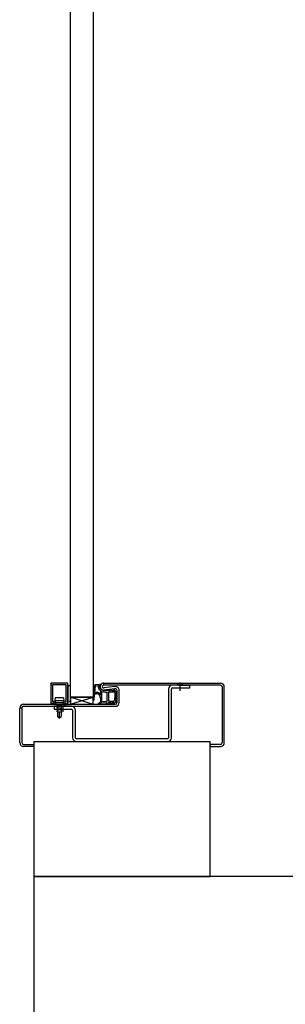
# Model space of a CAD drawing. Header units: millimetres. Extents: x -4577 to 1032787, y -66234 to 201209.
# Tile 204 of 256: x 17370 to 17558, y -14226 to -13527. Entities that reach past the tile are written whole.
import ezdxf

# ---------------------------------------------------------------- set-up
doc = ezdxf.new("R2010")
doc.units = ezdxf.units.MM
doc.linetypes.add('510_5_2OG_ELT_1004$0$11-07-22_DS_2OG$0$AUSGEZOGEN', pattern=[0])
for name, color, linetype in [('510_5_2OG_ELT_1004$0$11-07-22_DS_2OG$0$2DKont', 8, '510_5_2OG_ELT_1004$0$11-07-22_DS_2OG$0$AUSGEZOGEN'), ('510_5_2OG_ELT_1004$0$11-07-22_DS_2OG$0$2DMitte', 8, '510_5_2OG_ELT_1004$0$11-07-22_DS_2OG$0$AUSGEZOGEN'), ('510_5_2OG_ELT_1004$0$11-07-22_DS_2OG$0$2DSchraff', 8, '510_5_2OG_ELT_1004$0$11-07-22_DS_2OG$0$AUSGEZOGEN'), ('510_5_2OG_ELT_1004$0$11-07-22_DS_2OG$0$Mieterausbau', 8, '510_5_2OG_ELT_1004$0$11-07-22_DS_2OG$0$AUSGEZOGEN'), ('510_5_2OG_ELT_1004$0$11-07-22_DS_2OG$0$Nichttragende_Bauteile', 8, '510_5_2OG_ELT_1004$0$11-07-22_DS_2OG$0$AUSGEZOGEN')]:
    doc.layers.add(name, color=color, linetype=linetype)

# ---------------------------------------------------------------- blocks, each defined once
blk = doc.blocks.new('510_5_2OG_ELT_1004$0$11-07-22_DS_2OG$0$LascheTyp2', base_point=(-0.048, 0))
for p, q in [((0.033, 0.03725), (0.033, 0.00275)), ((0.035, 0.00275), (0.035, 0.03725)), ((0.03575, 0.038), (0.048, 0.038)), ((-0.035, 0.02225), (-0.035, 0.00275)), ((-0.033, 0.00275), (-0.033, 0.02225)), ((0.03225, 0.002), (-0.03225, 0.002)), ((-0.03225, 0), (0.03225, 0))]:
    blk.add_line(p, q)
for points in [[(0.048, 0.038), (0.048, 0.04), (0.03575, 0.04)], [(-0.03575, 0.025), (-0.048, 0.025), (-0.048, 0.023), (-0.03575, 0.023)]]:
    blk.add_lwpolyline(points)
for centre, radius, start, end in [((0.03575, 0.03725), 0.00275, 90, 180), ((0.03575, 0.03725), 0.00075, 90, 180), ((0.041, 0.03862), 0.00268, 31.04822, 148.95178), ((-0.04188, 0.02362), 0.00268, 31.04822, 148.95178), ((-0.03575, 0.02225), 0.00275, 0, 90), ((-0.03575, 0.02225), 0.00075, 360, 90), ((-0.03225, 0.00275), 0.00275, 180, 270), ((-0.03225, 0.00275), 0.00075, 180, 270), ((0.03225, 0.00275), 0.00075, 270, 360), ((0.03225, 0.00275), 0.00275, 270, 360)]:
    blk.add_arc(centre, radius, start, end)
at = {"layer": '510_5_2OG_ELT_1004$0$11-07-22_DS_2OG$0$2DMitte'}
for p, q in [((0.041, 0.042), (0.041, 0.036)), ((-0.04188, 0.027), (-0.04188, 0.021))]:
    blk.add_line(p, q, dxfattribs=at)
blk = doc.blocks.new('510_5_2OG_ELT_1004$0$11-07-22_DS_2OG$0$G01_Schr', base_point=(-0.006, -0.01))
at = {"layer": '510_5_2OG_ELT_1004$0$11-07-22_DS_2OG$0$2DSchraff'}
h = blk.add_hatch(color=7, dxfattribs=at)
h.dxf.hatch_style = 2
h.paths.add_polyline_path([(-0.006, 0.0003), (-0.006, 0.00029), (-0.006, 0.00027), (-0.006, 0.00026), (-0.006, 0.00025), (-0.00599, 0.00024), (-0.00599, 0.00022), (-0.00599, 0.00021), (-0.00598, 0.0002), (-0.00598, 0.00019), (-0.00597, 0.00017), (-0.00597, 0.00016), (-0.00596, 0.00015), (-0.00595, 0.00014), (-0.00595, 0.00013), (-0.00594, 0.00012), (-0.00593, 0.00011), (-0.00592, 0.0001), (-0.00591, 0.00009), (-0.0059, 0.00008), (-0.00589, 0.00007), (-0.00588, 0.00006), (-0.00587, 0.00005), (-0.00586, 0.00005), (-0.00585, 0.00004), (-0.00584, 0.00003), (-0.00583, 0.00003), (-0.00581, 0.00002), (-0.0058, 0.00002), (-0.00579, 0.00001), (-0.00578, 0.00001), (-0.00576, 0.00001), (-0.00575, 0), (-0.00574, 0), (-0.00573, 0), (-0.00571, 0), (-0.0057, 0), (-0.0051, 0), (-0.00509, 0), (-0.00507, 0), (-0.00506, 0), (-0.00505, 0), (-0.00504, 0.00001), (-0.00502, 0.00001), (-0.00501, 0.00001), (-0.005, 0.00002), (-0.00499, 0.00002), (-0.00497, 0.00003), (-0.00496, 0.00003), (-0.00495, 0.00004), (-0.00494, 0.00005), (-0.00493, 0.00005), (-0.00492, 0.00006), (-0.00491, 0.00007), (-0.0049, 0.00008), (-0.00489, 0.00009), (-0.00488, 0.0001), (-0.00487, 0.00011), (-0.00486, 0.00012), (-0.00485, 0.00013), (-0.00485, 0.00014), (-0.00484, 0.00015), (-0.00483, 0.00016), (-0.00483, 0.00017), (-0.00482, 0.00019), (-0.00482, 0.0002), (-0.00481, 0.00021), (-0.00481, 0.00022), (-0.00481, 0.00024), (-0.0048, 0.00025), (-0.0048, 0.00026), (-0.0048, 0.00027), (-0.0048, 0.00029), (-0.0048, 0.0003), (-0.0048, 0.00043), (-0.0048, 0.00044), (-0.0048, 0.00045), (-0.0048, 0.00046), (-0.0048, 0.00047), (-0.00479, 0.00049), (-0.00479, 0.0005), (-0.00479, 0.00051), (-0.00478, 0.00052), (-0.00478, 0.00053), (-0.00477, 0.00055), (-0.00477, 0.00056), (-0.00476, 0.00057), (-0.00476, 0.00058), (-0.00475, 0.00059), (-0.00474, 0.0006), (-0.00474, 0.00061), (-0.00473, 0.00062), (-0.00472, 0.00063), (-0.00471, 0.00064), (-0.0047, 0.00065), (-0.00469, 0.00065), (-0.00468, 0.00066), (-0.00468, 0.00067), (-0.00466, 0.00068), (-0.00465, 0.00068), (-0.00464, 0.00069), (-0.00463, 0.00069), (-0.00462, 0.0007), (-0.00461, 0.0007), (-0.0046, 0.00071), (-0.00459, 0.00071), (-0.00457, 0.00072), (-0.00456, 0.00072), (-0.00455, 0.00072), (-0.00454, 0.00072), (-0.00453, 0.00072), (-0.00379, 0.00079), (-0.00378, 0.00079), (-0.00377, 0.00079), (-0.00377, 0.00079), (-0.00376, 0.00079), (-0.00375, 0.00079), (-0.00374, 0.0008), (-0.00374, 0.0008), (-0.00373, 0.0008), (-0.00372, 0.0008), (-0.00371, 0.00081), (-0.00371, 0.00081), (-0.0037, 0.00081), (-0.00369, 0.00081), (-0.00368, 0.00082), (-0.00368, 0.00082), (-0.00367, 0.00083), (-0.00366, 0.00083), (-0.00366, 0.00083), (-0.00365, 0.00084), (-0.00364, 0.00084), (-0.00364, 0.00085), (-0.00363, 0.00085), (-0.00362, 0.00086), (-0.00362, 0.00086), (-0.00361, 0.00087), (-0.00361, 0.00087), (-0.0036, 0.00088), (-0.00359, 0.00089), (-0.00359, 0.00089), (-0.00358, 0.0009), (-0.00358, 0.0009), (-0.00357, 0.00091), (-0.00357, 0.00092), (-0.00357, 0.00092), (-0.00356, 0.00093), (-0.00356, 0.00094), (-0.00302, 0.00186), (-0.00301, 0.0019), (-0.00301, 0.00195), (-0.003, 0.00199), (-0.00301, 0.00204), (-0.00301, 0.00208), (-0.00302, 0.00213), (-0.00303, 0.00217), (-0.00305, 0.00221), (-0.00307, 0.00225), (-0.0031, 0.00229), (-0.00312, 0.00233), (-0.00315, 0.00236), (-0.00319, 0.00239), (-0.00322, 0.00242), (-0.00326, 0.00244), (-0.0033, 0.00246), (-0.00335, 0.00248), (-0.00339, 0.00249), (-0.00343, 0.0025), (-0.00348, 0.0025), (-0.00352, 0.0025), (-0.00357, 0.0025), (-0.00361, 0.00249), (-0.00366, 0.00248), (-0.0037, 0.00246), (-0.00374, 0.00244), (-0.00378, 0.00242), (-0.00382, 0.00239), (-0.00385, 0.00236), (-0.00388, 0.00233), (-0.00391, 0.00229), (-0.00393, 0.00225), (-0.00395, 0.00221), (-0.00397, 0.00217), (-0.00398, 0.00213), (-0.00399, 0.00208), (-0.004, 0.00205), (-0.00401, 0.00202), (-0.00402, 0.00199), (-0.00404, 0.00196), (-0.00405, 0.00193), (-0.00407, 0.0019), (-0.00409, 0.00187), (-0.00412, 0.00185), (-0.00414, 0.00183), (-0.00417, 0.00181), (-0.0042, 0.00179), (-0.00423, 0.00178), (-0.00426, 0.00176), (-0.00429, 0.00175), (-0.00433, 0.00175), (-0.00436, 0.00174), (-0.00439, 0.00174), (-0.00443, 0.00174), (-0.00446, 0.00175), (-0.00449, 0.00175), (-0.00452, 0.00176), (-0.00456, 0.00177), (-0.00459, 0.00179), (-0.00462, 0.00181), (-0.00464, 0.00183), (-0.00467, 0.00185), (-0.00469, 0.00187), (-0.00471, 0.0019), (-0.00473, 0.00192), (-0.00475, 0.00195), (-0.00477, 0.00198), (-0.00478, 0.00201), (-0.00479, 0.00205), (-0.00479, 0.00208), (-0.0048, 0.00211), (-0.0048, 0.00215), (-0.0048, 0.0135), (-0.0048, 0.01351), (-0.0048, 0.01353), (-0.0048, 0.01354), (-0.0048, 0.01355), (-0.00479, 0.01356), (-0.00479, 0.01358), (-0.00479, 0.01359), (-0.00478, 0.0136), (-0.00478, 0.01361), (-0.00477, 0.01363), (-0.00477, 0.01364), (-0.00476, 0.01365), (-0.00475, 0.01366), (-0.00475, 0.01367), (-0.00474, 0.01368), (-0.00473, 0.01369), (-0.00472, 0.0137), (-0.00471, 0.01371), (-0.0047, 0.01372), (-0.00469, 0.01373), (-0.00468, 0.01374), (-0.00467, 0.01375), (-0.00466, 0.01375), (-0.00465, 0.01376), (-0.00464, 0.01377), (-0.00463, 0.01377), (-0.00461, 0.01378), (-0.0046, 0.01378), (-0.00459, 0.01379), (-0.00458, 0.01379), (-0.00456, 0.01379), (-0.00455, 0.0138), (-0.00454, 0.0138), (-0.00453, 0.0138), (-0.00451, 0.0138), (-0.0045, 0.0138), (0.0045, 0.0138), (0.00451, 0.0138), (0.00453, 0.0138), (0.00454, 0.0138), (0.00455, 0.0138), (0.00456, 0.01379), (0.00458, 0.01379), (0.00459, 0.01379), (0.0046, 0.01378), (0.00461, 0.01378), (0.00463, 0.01377), (0.00464, 0.01377), (0.00465, 0.01376), (0.00466, 0.01375), (0.00467, 0.01375), (0.00468, 0.01374), (0.00469, 0.01373), (0.0047, 0.01372), (0.00471, 0.01371), (0.00472, 0.0137), (0.00473, 0.01369), (0.00474, 0.01368), (0.00475, 0.01367), (0.00475, 0.01366), (0.00476, 0.01365), (0.00477, 0.01364), (0.00477, 0.01363), (0.00478, 0.01361), (0.00478, 0.0136), (0.00479, 0.01359), (0.00479, 0.01358), (0.00479, 0.01356), (0.0048, 0.01355), (0.0048, 0.01354), (0.0048, 0.01353), (0.0048, 0.01351), (0.0048, 0.0135), (0.0048, 0.00215), (0.0048, 0.00211), (0.00479, 0.00208), (0.00479, 0.00205), (0.00478, 0.00201), (0.00477, 0.00198), (0.00475, 0.00195), (0.00473, 0.00192), (0.00471, 0.0019), (0.00469, 0.00187), (0.00467, 0.00185), (0.00464, 0.00183), (0.00462, 0.00181), (0.00459, 0.00179), (0.00456, 0.00177), (0.00453, 0.00176), (0.00449, 0.00175), (0.00446, 0.00175), (0.00443, 0.00174), (0.00439, 0.00174), (0.00436, 0.00174), (0.00433, 0.00175), (0.00429, 0.00175), (0.00426, 0.00176), (0.00423, 0.00178), (0.0042, 0.00179), (0.00417, 0.00181), (0.00414, 0.00183), (0.00412, 0.00185), (0.00409, 0.00187), (0.00407, 0.0019), (0.00405, 0.00193), (0.00404, 0.00195), (0.00402, 0.00198), (0.00401, 0.00202), (0.004, 0.00205), (0.00399, 0.00208), (0.00398, 0.00213), (0.00397, 0.00217), (0.00395, 0.00221), (0.00393, 0.00225), (0.0039, 0.00229), (0.00388, 0.00232), (0.00385, 0.00236), (0.00381, 0.00239), (0.00377, 0.00241), (0.00374, 0.00244), (0.00369, 0.00246), (0.00365, 0.00247), (0.00361, 0.00249), (0.00356, 0.00249), (0.00352, 0.0025), (0.00347, 0.0025), (0.00343, 0.0025), (0.00338, 0.00249), (0.00334, 0.00248), (0.0033, 0.00246), (0.00325, 0.00244), (0.00322, 0.00242), (0.00318, 0.00239), (0.00314, 0.00236), (0.00311, 0.00233), (0.00308, 0.00229), (0.00306, 0.00226), (0.00304, 0.00222), (0.00302, 0.00217), (0.003, 0.00213), (0.00299, 0.00209), (0.00299, 0.00204), (0.00298, 0.002), (0.00298, 0.00195), (0.00299, 0.00191), (0.003, 0.00186), (0.00353, 0.00094), (0.00354, 0.00093), (0.00354, 0.00093), (0.00355, 0.00092), (0.00355, 0.00091), (0.00355, 0.00091), (0.00356, 0.0009), (0.00356, 0.00089), (0.00357, 0.00089), (0.00358, 0.00088), (0.00358, 0.00088), (0.00359, 0.00087), (0.00359, 0.00087), (0.0036, 0.00086), (0.0036, 0.00085), (0.00361, 0.00085), (0.00362, 0.00085), (0.00362, 0.00084), (0.00363, 0.00084), (0.00364, 0.00083), (0.00364, 0.00083), (0.00365, 0.00082), (0.00366, 0.00082), (0.00367, 0.00082), (0.00367, 0.00081), (0.00368, 0.00081), (0.00369, 0.00081), (0.0037, 0.00081), (0.0037, 0.0008), (0.00371, 0.0008), (0.00372, 0.0008), (0.00373, 0.0008), (0.00373, 0.00079), (0.00374, 0.00079), (0.00375, 0.00079), (0.00376, 0.00079), (0.00377, 0.00079), (0.00453, 0.00072), (0.00454, 0.00072), (0.00455, 0.00072), (0.00456, 0.00072), (0.00457, 0.00072), (0.00459, 0.00071), (0.0046, 0.00071), (0.00461, 0.0007), (0.00462, 0.0007), (0.00463, 0.00069), (0.00464, 0.00069), (0.00465, 0.00068), (0.00466, 0.00068), (0.00468, 0.00067), (0.00468, 0.00066), (0.00469, 0.00065), (0.0047, 0.00065), (0.00471, 0.00064), (0.00472, 0.00063), (0.00473, 0.00062), (0.00474, 0.00061), (0.00474, 0.0006), (0.00475, 0.00059), (0.00476, 0.00058), (0.00476, 0.00057), (0.00477, 0.00056), (0.00477, 0.00055), (0.00478, 0.00053), (0.00478, 0.00052), (0.00479, 0.00051), (0.00479, 0.0005), (0.00479, 0.00049), (0.0048, 0.00047), (0.0048, 0.00046), (0.0048, 0.00045), (0.0048, 0.00044), (0.0048, 0.00043), (0.0048, 0.0003), (0.0048, 0.00029), (0.0048, 0.00027), (0.0048, 0.00026), (0.0048, 0.00025), (0.00481, 0.00024), (0.00481, 0.00022), (0.00481, 0.00021), (0.00482, 0.0002), (0.00482, 0.00019), (0.00483, 0.00017), (0.00483, 0.00016), (0.00484, 0.00015), (0.00485, 0.00014), (0.00485, 0.00013), (0.00486, 0.00012), (0.00487, 0.00011), (0.00488, 0.0001), (0.00489, 0.00009), (0.0049, 0.00008), (0.00491, 0.00007), (0.00492, 0.00006), (0.00493, 0.00005), (0.00494, 0.00005), (0.00495, 0.00004), (0.00496, 0.00003), (0.00497, 0.00003), (0.00499, 0.00002), (0.005, 0.00002), (0.00501, 0.00001), (0.00502, 0.00001), (0.00504, 0.00001), (0.00505, 0), (0.00506, 0), (0.00507, 0), (0.00509, 0), (0.0051, 0), (0.0057, 0), (0.00571, 0), (0.00573, 0), (0.00574, 0), (0.00575, 0), (0.00576, 0.00001), (0.00578, 0.00001), (0.00579, 0.00001), (0.0058, 0.00002), (0.00581, 0.00002), (0.00583, 0.00003), (0.00584, 0.00003), (0.00585, 0.00004), (0.00586, 0.00005), (0.00587, 0.00005), (0.00588, 0.00006), (0.00589, 0.00007), (0.0059, 0.00008), (0.00591, 0.00009), (0.00592, 0.0001), (0.00593, 0.00011), (0.00594, 0.00012), (0.00595, 0.00013), (0.00595, 0.00014), (0.00596, 0.00015), (0.00597, 0.00016), (0.00597, 0.00017), (0.00598, 0.00019), (0.00598, 0.0002), (0.00599, 0.00021), (0.00599, 0.00022), (0.00599, 0.00024), (0.006, 0.00025), (0.006, 0.00026), (0.006, 0.00027), (0.006, 0.00029), (0.006, 0.0003), (0.006, 0.0147), (0.006, 0.01471), (0.006, 0.01473), (0.006, 0.01474), (0.006, 0.01475), (0.00599, 0.01476), (0.00599, 0.01478), (0.00599, 0.01479), (0.00598, 0.0148), (0.00598, 0.01481), (0.00597, 0.01483), (0.00597, 0.01484), (0.00596, 0.01485), (0.00595, 0.01486), (0.00595, 0.01487), (0.00594, 0.01488), (0.00593, 0.01489), (0.00592, 0.0149), (0.00591, 0.01491), (0.0059, 0.01492), (0.00589, 0.01493), (0.00588, 0.01494), (0.00587, 0.01495), (0.00586, 0.01495), (0.00585, 0.01496), (0.00584, 0.01497), (0.00583, 0.01497), (0.00581, 0.01498), (0.0058, 0.01498), (0.00579, 0.01499), (0.00578, 0.01499), (0.00576, 0.01499), (0.00575, 0.015), (0.00574, 0.015), (0.00573, 0.015), (0.00571, 0.015), (0.0057, 0.015), (-0.0057, 0.015), (-0.00571, 0.015), (-0.00573, 0.015), (-0.00574, 0.015), (-0.00575, 0.015), (-0.00576, 0.01499), (-0.00578, 0.01499), (-0.00579, 0.01499), (-0.0058, 0.01498), (-0.00581, 0.01498), (-0.00583, 0.01497), (-0.00584, 0.01497), (-0.00585, 0.01496), (-0.00586, 0.01495), (-0.00587, 0.01495), (-0.00588, 0.01494), (-0.00589, 0.01493), (-0.0059, 0.01492), (-0.00591, 0.01491), (-0.00592, 0.0149), (-0.00593, 0.01489), (-0.00594, 0.01488), (-0.00595, 0.01487), (-0.00595, 0.01486), (-0.00596, 0.01485), (-0.00597, 0.01484), (-0.00597, 0.01483), (-0.00598, 0.01481), (-0.00598, 0.0148), (-0.00599, 0.01479), (-0.00599, 0.01478), (-0.00599, 0.01476), (-0.006, 0.01475), (-0.006, 0.01474), (-0.006, 0.01473), (-0.006, 0.01471), (-0.006, 0.0147)])
at = {"layer": '510_5_2OG_ELT_1004$0$11-07-22_DS_2OG$0$2DKont'}
for p, q in [((-0.006, 0.0003), (-0.006, 0.0147)), ((-0.0057, 0.015), (0.0057, 0.015)), ((0.006, 0.0147), (0.006, 0.0003)), ((-0.0048, 0.00215), (-0.0048, 0.0135)), ((-0.0045, 0.0138), (0.0045, 0.0138)), ((0.0048, 0.0135), (0.0048, 0.00215)), ((-0.0057, 0), (-0.0051, 0)), ((-0.0048, 0.0003), (-0.0048, 0.00043)), ((-0.00379, 0.00079), (-0.00453, 0.00072)), ((-0.00302, 0.00186), (-0.00356, 0.00094)), ((-0.003, 0.0045), (-0.00315, 0.0026)), ((0.00315, 0.0026), (-0.00315, 0.0026)), ((-0.00315, 0.0026), (-0.00275, 0.0013)), ((-0.003, 0.0045), (0.003, 0.0045)), ((0.00275, 0.0013), (-0.00275, 0.0013)), ((-0.00275, 0), (-0.00275, 0.0013)), ((0.00275, 0), (-0.00275, 0)), ((-0.00135, 0), (-0.00135, -0.00865)), ((0.00315, 0.0026), (0.00275, 0.0013)), ((0.00275, 0.0013), (0.00275, 0)), ((0.003, 0.0045), (0.00315, 0.0026)), ((0.003, 0.00186), (0.00353, 0.00094)), ((0.00377, 0.00079), (0.00453, 0.00072)), ((0.0048, 0.00043), (0.0048, 0.0003)), ((0.0051, 0), (0.0057, 0)), ((0.0019, -0.0005), (-0.0019, -0.00125)), ((-0.0019, -0.00125), (-0.0019, -0.00125)), ((-0.0019, -0.00125), (-0.00135, -0.00136)), ((0.0019, -0.002), (-0.0019, -0.00275)), ((-0.0019, -0.00275), (-0.00135, -0.00286)), ((0.0019, -0.0035), (-0.0019, -0.00425)), ((-0.0019, -0.00425), (-0.00135, -0.00436)), ((0.0019, -0.005), (-0.0019, -0.00575)), ((-0.0019, -0.00575), (-0.00135, -0.00586)), ((0, -0.00538), (0, -0.01)), ((0.00135, 0), (0.00135, -0.00865)), ((0.00135, -0.00039), (0.0019, -0.0005)), ((0.00135, -0.00189), (0.0019, -0.002)), ((0.00135, -0.00339), (0.0019, -0.0035)), ((0.00135, -0.00489), (0.0019, -0.005)), ((0, -0.01), (-0.00135, -0.00865)), ((0.00135, -0.00865), (0, -0.00905)), ((0, -0.01), (0.00135, -0.00865))]:
    blk.add_line(p, q, dxfattribs=at)
for centre, radius, start, end in [((-0.0057, 0.0147), 0.0003, 90, 180), ((0.0057, 0.0147), 0.0003, 0, 90), ((-0.0045, 0.0135), 0.0003, 90, 180), ((0.0045, 0.0135), 0.0003, 0, 90), ((-0.0057, 0.0003), 0.0003, 180, 270), ((-0.0051, 0.0003), 0.0003, 270, 360), ((-0.00439, 0.00215), 0.000406, 180, 350.66978), ((-0.0045, 0.00043), 0.0003, 95, 180), ((-0.00382, 0.00109), 0.0003, 275, 330), ((0.00379, 0.00109), 0.0003, 210, 265), ((0.00439, 0.00215), 0.000406, 189.33022, 360), ((0.0045, 0.00043), 0.0003, 0, 85), ((0.0051, 0.0003), 0.0003, 180, 270), ((0.0057, 0.0003), 0.0003, 270, 360)]:
    blk.add_arc(centre, radius, start, end, dxfattribs=at)
blk = doc.blocks.new('510_5_2OG_ELT_1004$0$11-07-22_DS_2OG$0$DichtngEinbau', base_point=(-0.0125, -0.005, -0.00443))
for p, q in [((-0.01244, 0.00959), (-0.01107, 0.01085)), ((-0.01244, 0.00744), (-0.01127, 0.00861)), ((-0.01127, 0.00981), (-0.01211, 0.00922)), ((-0.01127, 0.00766), (-0.01211, 0.00707)), ((-0.01127, 0.00861), (-0.01127, 0.00981)), ((-0.01127, 0.00604), (-0.01127, 0.00766)), ((-0.01107, 0.01085), (-0.01107, 0.01146)), ((-0.01067, 0.01146), (-0.01067, 0.01088)), ((-0.01027, 0.00614), (-0.01027, 0.00965)), ((-0.00392, 0.01015), (-0.00406, 0.00613)), ((-0.00387, 0.01146), (-0.00176, 0.00989)), ((-0.00303, 0.00741), (-0.00305, 0.00615)), ((-0.00242, 0.00678), (-0.00303, 0.00741)), ((-0.00294, 0.00973), (-0.00298, 0.00853)), ((-0.00298, 0.00853), (-0.00198, 0.00702)), ((-0.00196, 0.00944), (-0.00294, 0.00973)), ((-0.01244, 0.00486), (-0.01127, 0.00604)), ((-0.01127, 0.00509), (-0.01211, 0.0045)), ((-0.01148, 0.00078), (-0.01127, 0.00509)), ((-0.00836, 0.00015), (-0.01107, 0.00015)), ((-0.01048, 0.00121), (-0.01027, 0.00479)), ((-0.00377, 0.00091), (-0.01018, 0.00091)), ((-0.00436, 0.00584), (-0.00997, 0.00584)), ((-0.00997, 0.00509), (-0.00441, 0.00509)), ((-0.00636, -0.00042), (-0.00771, 0.00004)), ((-0.00293, 0.00015), (-0.00619, 0.00015)), ((-0.00348, 0.00126), (-0.00411, 0.00478)), ((-0.00273, 0.00211), (-0.00308, 0.00488)), ((-0.00277, 0.0041), (-0.00308, 0.00488)), ((-0.00305, 0.00615), (-0.00228, 0.0042)), ((-0.01249, -0.00124), (-0.01249, -0.00124)), ((-0.00943, -0.00429), (-0.0056, -0.00389)), ((-0.00907, -0.00496), (0.00097, -0.00389)), ((-0.0046, -0.00379), (0.00052, -0.00325)), ((0.00054, -0.00318), (0.00067, -0.00138)), ((0.00155, -0.00306), (0.00178, -0.00001))]:
    blk.add_line(p, q)
for points in [[(-0.01244, -0.00108), (-0.01233, -0.001), (-0.01222, -0.00092), (-0.01212, -0.00083), (-0.01203, -0.00073), (-0.01194, -0.00062), (-0.01186, -0.00051), (-0.01178, -0.0004), (-0.01172, -0.00028), (-0.01166, -0.00015), (-0.01161, -0.00003), (-0.01156, 0.0001), (-0.01153, 0.00024), (-0.0115, 0.00037), (-0.01149, 0.00051), (-0.01148, 0.00064), (-0.01148, 0.00078)], [(-0.01232, -0.00129), (-0.01218, -0.00121), (-0.01205, -0.00112), (-0.01192, -0.00102), (-0.0118, -0.00091), (-0.01168, -0.0008), (-0.01157, -0.00068), (-0.01147, -0.00055), (-0.01137, -0.00042), (-0.01128, -0.00028), (-0.0112, -0.00014), (-0.01113, 0.00001), (-0.01107, 0.00016)], [(-0.01048, 0.00121), (-0.01047, 0.00116), (-0.01046, 0.0011), (-0.01044, 0.00106), (-0.01041, 0.00101), (-0.01037, 0.00098), (-0.01033, 0.00095), (-0.01028, 0.00093), (-0.01023, 0.00091), (-0.01018, 0.00091)], [(-0.00771, 0.00004), (-0.00784, 0.00008), (-0.00797, 0.00011), (-0.0081, 0.00014), (-0.00823, 0.00015), (-0.00836, 0.00015)], [(-0.0046, -0.00379), (-0.00451, -0.00368), (-0.00443, -0.00356), (-0.00435, -0.00344), (-0.00428, -0.00332), (-0.00422, -0.00319), (-0.00417, -0.00306), (-0.00412, -0.00292), (-0.00408, -0.00279), (-0.00406, -0.00265), (-0.00403, -0.00251), (-0.00402, -0.00237), (-0.00402, -0.00223), (-0.00402, -0.00209), (-0.00403, -0.00195), (-0.00405, -0.00181), (-0.00408, -0.00167), (-0.00412, -0.00153), (-0.00417, -0.0014), (-0.00422, -0.00127), (-0.00428, -0.00114), (-0.00435, -0.00101), (-0.00442, -0.00089), (-0.0045, -0.00078), (-0.00459, -0.00067), (-0.00469, -0.00056), (-0.00479, -0.00047), (-0.0049, -0.00037), (-0.00501, -0.00029), (-0.00513, -0.00021), (-0.00525, -0.00013), (-0.00537, -0.00007), (-0.0055, -0.00001), (-0.00564, 0.00004), (-0.00577, 0.00008), (-0.00591, 0.00011), (-0.00605, 0.00014), (-0.00619, 0.00015)], [(-0.00377, 0.00091), (-0.00372, 0.00091), (-0.00367, 0.00093), (-0.00362, 0.00095), (-0.00358, 0.00098), (-0.00354, 0.00101), (-0.00351, 0.00106), (-0.00349, 0.00111), (-0.00348, 0.00116), (-0.00347, 0.00121), (-0.00348, 0.00126)], [(0.00178, -0.00001), (0.00178, 0.00002), (0.00177, 0.00006), (0.00176, 0.00009), (0.00174, 0.00012), (0.00171, 0.00015), (0.00168, 0.00017), (0.00165, 0.00019), (0.00161, 0.0002), (0.00158, 0.0002), (0.00154, 0.0002), (0.00151, 0.00019), (0.00147, 0.00017)], [(-0.01242, -0.00107), (-0.01244, -0.00108), (-0.01246, -0.00109), (-0.01247, -0.00111), (-0.01248, -0.00113), (-0.01249, -0.00115), (-0.0125, -0.00117), (-0.0125, -0.00119), (-0.0125, -0.00121), (-0.01249, -0.00123), (-0.01248, -0.00125), (-0.01247, -0.00127), (-0.01246, -0.00128), (-0.01244, -0.00129), (-0.01242, -0.0013), (-0.0124, -0.00131), (-0.01238, -0.00131), (-0.01236, -0.00131), (-0.01234, -0.0013), (-0.01232, -0.00129)], [(-0.00943, -0.00429), (-0.00948, -0.00433), (-0.00952, -0.00436), (-0.00955, -0.0044), (-0.00958, -0.00445), (-0.00961, -0.0045), (-0.00962, -0.00456), (-0.00963, -0.00461), (-0.00962, -0.00467), (-0.00961, -0.00473), (-0.00959, -0.00478), (-0.00957, -0.00483), (-0.00953, -0.00487), (-0.00949, -0.00491), (-0.00945, -0.00494), (-0.0094, -0.00497), (-0.00935, -0.00499), (-0.00929, -0.005), (-0.00923, -0.005), (-0.00918, -0.00499), (-0.00912, -0.00498), (-0.00907, -0.00496)], [(-0.0056, -0.00389), (-0.0055, -0.00381), (-0.00541, -0.00372), (-0.00532, -0.00362), (-0.00524, -0.00352), (-0.00517, -0.00341), (-0.0051, -0.0033), (-0.00504, -0.00318), (-0.00499, -0.00306), (-0.00495, -0.00294), (-0.00491, -0.00282), (-0.00489, -0.00269), (-0.00487, -0.00256), (-0.00486, -0.00243), (-0.00486, -0.0023), (-0.00486, -0.00218), (-0.00488, -0.00205), (-0.0049, -0.00192), (-0.00493, -0.00179), (-0.00497, -0.00167), (-0.00502, -0.00155), (-0.00508, -0.00143), (-0.00514, -0.00132), (-0.00521, -0.00121), (-0.00529, -0.00111), (-0.00537, -0.00101), (-0.00546, -0.00092), (-0.00556, -0.00083), (-0.00566, -0.00075), (-0.00577, -0.00068), (-0.00588, -0.00061), (-0.00599, -0.00055), (-0.00611, -0.0005), (-0.00623, -0.00046), (-0.00636, -0.00042)], [(0.00067, -0.00138), (0.00067, -0.00135), (0.00067, -0.00133), (0.00066, -0.0013), (0.00065, -0.00128), (0.00063, -0.00126), (0.00061, -0.00124), (0.00058, -0.00123), (0.00056, -0.00122), (0.00053, -0.00122), (0.0005, -0.00122)], [(0.00052, -0.00325), (0.00053, -0.00323), (0.00053, -0.00322), (0.00054, -0.00321), (0.00054, -0.0032), (0.00054, -0.00318)], [(0.00097, -0.00389), (0.00106, -0.00385), (0.00114, -0.0038), (0.00122, -0.00373), (0.00129, -0.00367), (0.00135, -0.00359), (0.0014, -0.00351), (0.00145, -0.00343), (0.00149, -0.00334), (0.00152, -0.00325), (0.00154, -0.00316), (0.00155, -0.00306)]]:
    blk.add_lwpolyline(points)
for centre, radius, start, end in [((-0.01225, 0.00943), 0.00025, 140.72877, 305.24497), ((-0.01225, 0.00728), 0.00025, 140.72877, 305.24497), ((-0.01087, 0.01146), 0.0002, 0, 180), ((-0.00271, -0.0423), 0.05378, 91.23603, 98.51232), ((-0.00997, 0.00965), 0.0003, 98.88524, 180), ((-0.00324, -0.03342), 0.04389, 91.29307, 98.88524), ((-0.00422, 0.01016), 0.0003, 357.7974, 91.29307), ((-0.00222, 0.00693), 0.00025, 216.16504, 20.68123), ((-0.00189, 0.00968), 0.00025, 253.51544, 58.03163), ((-0.01225, 0.00471), 0.00025, 140.72877, 305.24497), ((-0.00997, 0.00614), 0.0003, 180, 270), ((-0.00997, 0.00479), 0.0003, 90, 180), ((-0.00441, 0.00479), 0.0003, 357.7974, 90), ((-0.00436, 0.00614), 0.0003, 270, 357.7974), ((0, 0.0025), 0.00376, 218.65506, 277.72435), ((-0.00253, 0.00418), 0.00025, 199.01154, 3.52773), ((0, 0.0025), 0.00276, 186.36343, 302.30903)]:
    blk.add_arc(centre, radius, start, end)
blk = doc.blocks.new('510_5_2OG_ELT_1004')
at = {"layer": '510_5_2OG_ELT_1004$0$11-07-22_DS_2OG$0$Mieterausbau', "linetype": '510_5_2OG_ELT_1004$0$11-07-22_DS_2OG$0$AUSGEZOGEN'}
for p, q in [((17406.08, -14007.73), (17406.08, -13487.73)), ((17422.03, -13487.73), (17422.03, -14007.73)), ((17429.53, -13999.23), (17429.53, -13997.73)), ((17429.53, -13999.23), (17429.53, -13997.73)), ((17429.53, -13999.23), (17429.53, -13997.73)), ((17429.53, -13997.73), (17512.28, -13997.73)), ((17429.53, -13997.73), (17512.28, -13997.73)), ((17512.28, -13999.23), (17429.53, -13999.23)), ((17512.28, -13999.23), (17429.53, -13999.23)), ((17437.78, -14000.23), (17429.53, -14001.23)), ((17437.48, -14001.76), (17429.53, -14002.73)), ((17439.03, -14011.48), (17439.03, -14002.98)), ((17440.53, -14011.48), (17440.53, -14002.98)), ((17482.53, -13999.23), (17490.03, -13999.23)), ((17482.53, -13999.23), (17490.03, -13999.23)), ((17513.53, -14000.48), (17513.53, -14039.98)), ((17513.53, -14000.48), (17513.53, -14039.98)), ((17515.03, -14039.98), (17515.03, -14000.48)), ((17515.03, -14039.98), (17515.03, -14000.48)), ((17406.08, -14012.73), (17422.03, -14007.73)), ((17406.08, -14007.73), (17422.03, -14007.73)), ((17406.2, -14007.73), (17422.03, -14012.73)), ((17370.03, -14039.98), (17370.03, -14015.48)), ((17370.03, -14039.98), (17370.03, -14015.48)), ((17371.53, -14015.48), (17370.03, -14015.48)), ((17371.53, -14015.48), (17370.03, -14015.48)), ((17371.53, -14015.48), (17370.03, -14015.48)), ((17371.53, -14015.48), (17371.53, -14039.98)), ((17371.53, -14015.48), (17371.53, -14039.98)), ((17372.78, -14012.73), (17437.78, -14012.73)), ((17372.78, -14014.23), (17437.78, -14014.23)), ((17372.78, -14041.23), (17380.03, -14041.23)), ((17372.78, -14041.23), (17380.03, -14041.23)), ((17380.03, -14042.73), (17372.78, -14042.73)), ((17380.03, -14042.73), (17372.78, -14042.73)), ((17380.03, -14042.73), (17372.78, -14042.73)), ((17380.03, -14042.73), (17372.78, -14042.73)), ((17380.03, -14039.23), (17505.03, -14039.23)), ((17380.03, -14039.23), (17380.03, -14134.83)), ((17380.03, -14041.23), (17380.03, -14042.73)), ((17380.03, -14041.23), (17380.03, -14042.73)), ((17505.03, -14134.83), (17505.03, -14039.23)), ((17505.03, -14041.23), (17505.03, -14042.73)), ((17505.03, -14041.23), (17505.03, -14042.73)), ((17512.28, -14041.23), (17505.03, -14041.23)), ((17512.28, -14041.23), (17505.03, -14041.23)), ((17505.03, -14042.73), (17512.28, -14042.73)), ((17505.03, -14042.73), (17512.28, -14042.73)), ((17505.03, -14042.73), (17512.28, -14042.73)), ((17505.03, -14042.73), (17512.28, -14042.73)), ((17380.03, -14134.83), (17505.03, -14134.83))]:
    blk.add_line(p, q, dxfattribs=at)
for points in [[(17404.08, -14010.73), (17406.08, -14010.73), (17406.08, -13999.73), (17404.08, -13999.73), (17404.08, -14010.73)], [(17406.08, -14012.73), (17422.03, -14012.73), (17422.03, -14007.73), (17406.08, -14007.73), (17406.08, -14012.73)]]:
    blk.add_lwpolyline(points, close=True, dxfattribs=at)
for centre, radius, start, end in [((17429.53, -14000.23), 2.5, 90, 283.82245), ((17429.53, -14000.23), 1, 90, 283.82245), ((17437.78, -14002.98), 2.75, 0, 103.82245), ((17437.78, -14002.98), 1.25, 0, 103.82245), ((17512.28, -14000.48), 2.75, 0, 90), ((17512.28, -14000.48), 2.75, 0, 90), ((17512.28, -14000.48), 1.25, 0, 90), ((17512.28, -14000.48), 1.25, 0, 90), ((17372.78, -14015.48), 2.75, 90, 180), ((17372.78, -14015.48), 1.25, 90, 180), ((17437.78, -14011.48), 2.75, 270, 0), ((17437.78, -14011.48), 1.25, 270, 0), ((17372.78, -14039.98), 2.75, 180, 270), ((17372.78, -14039.98), 2.75, 180, 270), ((17372.78, -14039.98), 1.25, 180, 270), ((17372.78, -14039.98), 1.25, 180, 270), ((17512.28, -14039.98), 2.75, 270, 0), ((17512.28, -14039.98), 1.25, 270, 0), ((17512.28, -14039.98), 2.75, 270, 0), ((17512.28, -14039.98), 1.25, 270, 0)]:
    blk.add_arc(centre, radius, start, end, dxfattribs=at)
at = {"layer": '510_5_2OG_ELT_1004$0$11-07-22_DS_2OG$0$Nichttragende_Bauteile', "linetype": '510_5_2OG_ELT_1004$0$11-07-22_DS_2OG$0$AUSGEZOGEN'}
for p, q in [((17768.11, -14134.83), (17380.03, -14134.83)), ((17380.03, -14134.83), (17380.03, -14259.83))]:
    blk.add_line(p, q, dxfattribs=at)
at = {"layer": '510_5_2OG_ELT_1004$0$11-07-22_DS_2OG$0$Mieterausbau', "linetype": '510_5_2OG_ELT_1004$0$11-07-22_DS_2OG$0$AUSGEZOGEN', "xscale": 1000, "yscale": -1000, "zscale": 1000}
for name, p, rotation in [('510_5_2OG_ELT_1004$0$11-07-22_DS_2OG$0$G01_Schr', (17404.08, -14022.73), 180), ('510_5_2OG_ELT_1004$0$11-07-22_DS_2OG$0$DichtngEinbau', (17422.03, -14012.73), 90), ('510_5_2OG_ELT_1004$0$11-07-22_DS_2OG$0$DichtngEinbau', (17422.03, -14012.73), 90)]:
    blk.add_blockref(name, p, dxfattribs=dict(at, rotation=rotation))
at = {"layer": '510_5_2OG_ELT_1004$0$11-07-22_DS_2OG$0$Mieterausbau', "linetype": '510_5_2OG_ELT_1004$0$11-07-22_DS_2OG$0$AUSGEZOGEN', "xscale": 1000, "yscale": 1000, "zscale": 1000}
blk.add_blockref('510_5_2OG_ELT_1004$0$11-07-22_DS_2OG$0$LascheTyp2', (17394.53, -14039.23), dxfattribs=at)

msp = doc.modelspace()

# ---------------------------------------------------------------- block references
msp.add_blockref('510_5_2OG_ELT_1004', (0, -0.05))

doc.saveas('drawing.dxf')
